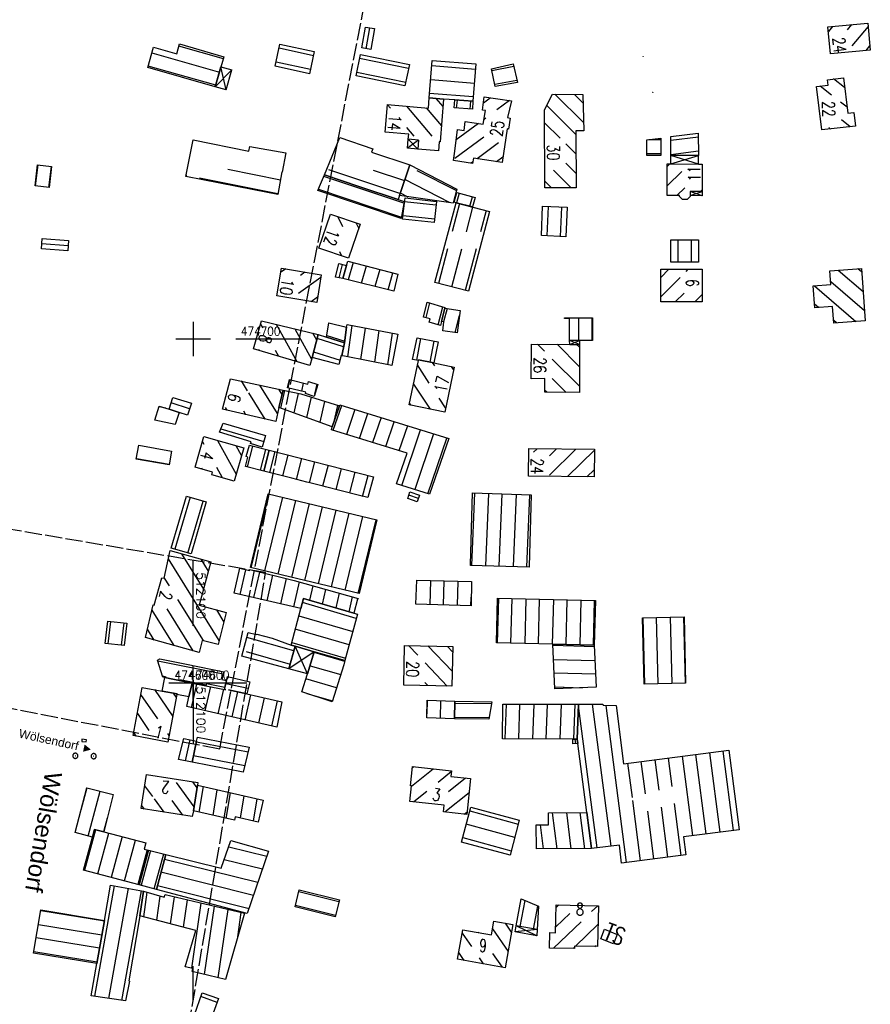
# Model space of a CAD drawing. Extents: x 510563 to 513920, y 467229 to 478797.
# Tile 50 of 67: x 512050 to 512297, y 474507 to 474793. Entities that reach past the tile are written whole.
import ezdxf

# ---------------------------------------------------------------- set-up
doc = ezdxf.new("R2010")
doc.units = 0
doc.header["$LTSCALE"] = 10
doc.header["$MEASUREMENT"] = 0
doc.linetypes.add('LT00', pattern=[0])
doc.linetypes.add('LT14', pattern=[0.6, 0.5, -0.1])
doc.layers.get('0').update_dxf_attribs({"linetype": 'LT00'})
doc.layers.add('-BLATT_90-RAND', color=7, linetype='LT14', plot=False)
doc.layers.add('-BLATT_91-RAND', color=7, linetype='LT14', plot=False)
for name, color, linetype in [('DFK_BEB_SCHR', 254, 'LT00'), ('DFK_BEBAUUNG', 250, 'LT00'), ('ORTSNAMEN', 250, 'Continuous'), ('ORTSRICHTUNG', 7, 'Continuous'), ('V90_RASTER', 250, 'LT00'), ('V91_KA_PRUF', 182, 'LT00'), ('V91_RASTER', 250, 'LT00'), ('V91_SINKK', 182, 'LT00')]:
    doc.layers.add(name, color=color, linetype=linetype)
doc.styles.add('Arial', font='ARIAL.TTF')
doc.styles.add('Beschrift', font='ARIAL.TTF')
doc.styles.get("Standard").update_dxf_attribs({"font": 'romans.shx'})

# ---------------------------------------------------------------- blocks, each defined once
blk = doc.blocks.new('SYMB0001')
at = {"color": 0, "linetype": 'ByBlock'}
for p, q in [((-0.015712, 0), (0.010166, 0.012015)), ((0, -0.021257), (-0.015712, 0)), ((0.010166, 0.012015), (0, -0.021257))]:
    blk.add_line(p, q, dxfattribs=at)
blk = doc.blocks.new('SYMB0652')
at = {"color": 0, "linetype": 'ByBlock'}
blk.add_lwpolyline([(-0.15, -0.075), (0.15, -0.075), (0.15, 0.075), (-0.15, 0.075), (-0.15, -0.075)], dxfattribs=at)
blk = doc.blocks.new('SYMB0003')
at = {"color": 0, "linetype": 'ByBlock'}
for p, q in [((-0.015712, 0), (0.010166, 0.012015)), ((0, -0.021257), (-0.015712, 0)), ((0.010166, 0.012015), (0, -0.021257))]:
    blk.add_line(p, q, dxfattribs=at)
for points in [[(-0.031395, 0.499013), (-0.093691, 0.491144), (-0.154509, 0.475528), (-0.21289, 0.452414), (-0.267913, 0.422164), (-0.318712, 0.385257), (-0.364484, 0.342274), (-0.404509, 0.293893), (-0.438154, 0.240877), (-0.464888, 0.184062), (-0.484292, 0.124345), (-0.496058, 0.062667), (-0.5, 0)], [(-0.5, 0), (-0.496058, -0.062667), (-0.484292, -0.124345), (-0.464888, -0.184062), (-0.438154, -0.240877), (-0.404509, -0.293893), (-0.364485, -0.342274), (-0.318712, -0.385257), (-0.267914, -0.422164), (-0.21289, -0.452414), (-0.154509, -0.475529), (-0.093691, -0.491144), (-0.031395, -0.499014), (0.031395, -0.499014)], [(0.5, 0), (0.496057, 0.062667), (0.484292, 0.124345), (0.464888, 0.184062), (0.438153, 0.240877), (0.404509, 0.293893), (0.364484, 0.342274), (0.318712, 0.385257), (0.267913, 0.422164), (0.21289, 0.452414), (0.154509, 0.475528), (0.093691, 0.491144), (0.031395, 0.499013), (-0.031395, 0.499013)], [(0.031395, -0.499014), (0.093691, -0.491144), (0.154509, -0.475529), (0.21289, -0.452414), (0.267914, -0.422164), (0.318712, -0.385257), (0.364485, -0.342274), (0.404509, -0.293893), (0.438154, -0.240877), (0.464889, -0.184062), (0.484292, -0.124345), (0.496058, -0.062667), (0.5, 0)]]:
    blk.add_lwpolyline(points, dxfattribs=at)

msp = doc.modelspace()

# ---------------------------------------------------------------- linework, layer by layer
at = {"layer": '-BLATT_90-RAND'}
msp.add_lwpolyline([(512002.38, 475543.56), (511825.98, 474635.53), (512107.72, 474580.8), (512284.11, 475488.83), (512002.38, 475543.56)], dxfattribs=at)
at = {"layer": '-BLATT_91-RAND'}
msp.add_lwpolyline([(511838.11, 474679.99), (511714.55, 473950.38), (511997.52, 473902.46), (512121.08, 474632.07), (511838.11, 474679.99)], dxfattribs=at)
at = {"layer": 'DFK_BEB_SCHR'}
for p, q in [((512290.3, 474789.91), (512291.55, 474791.43)), ((512150.34, 474784.41), (512151.4, 474790.48)), ((512285.92, 474790.9), (512284.73, 474789.47)), ((512296.32, 474790.9), (512291.59, 474785.21)), ((512088, 474783.19), (512107.67, 474777.63)), ((512108.78, 474781.47), (512095.87, 474785.12)), ((512134.95, 474782.38), (512124.97, 474784.55)), ((512295.71, 474783.91), (512296.82, 474785.25)), ((512124.15, 474780.63), (512134.11, 474778.47)), ((512162.64, 474778.65), (512148.39, 474781.56)), ((512106.55, 474773.79), (512086.89, 474779.35)), ((512147.58, 474777.64), (512161.83, 474774.73)), ((512182.1, 474778.4), (512169.4, 474779.4)), ((512193.25, 474779.21), (512186.85, 474778.03)), ((512169.09, 474775.42), (512181.79, 474774.41)), ((512187.69, 474774.12), (512194.13, 474775.31)), ((512289.47, 474773.12), (512286.27, 474775.62)), ((512181.47, 474770.43), (512168.77, 474771.43)), ((512282.38, 474773.58), (512285.65, 474771.02)), ((512172.67, 474767.61), (512170.68, 474769.96)), ((512176.79, 474769.49), (512176.53, 474767.17)), ((512180.53, 474766.86), (512180.78, 474769.18)), ((512184.42, 474768.69), (512186.41, 474770.16)), ((512192.04, 474769.34), (512188.32, 474766.6)), ((512205.18, 474771.17), (512213.58, 474762.86)), ((512213.37, 474768.7), (512210.91, 474771.13)), ((512288.28, 474768.97), (512290.16, 474767.51)), ((512156.51, 474768.14), (512157.38, 474767.11)), ((512169.46, 474759), (512162.1, 474767.72)), ((512167.74, 474767.24), (512172.19, 474761.97)), ((512211.29, 474759.5), (512202.83, 474767.88)), ((512185.15, 474764.26), (512184.59, 474763.84)), ((512202.22, 474762.85), (512206.75, 474758.36)), ((512291.11, 474761.69), (512288.53, 474763.7)), ((512162.08, 474761.55), (512164.2, 474759.03)), ((512182.98, 474762.66), (512176.52, 474757.89)), ((512284.89, 474761.47), (512285.4, 474761.07)), ((512176.14, 474752.64), (512184.5, 474758.81)), ((512235.97, 474757.97), (512232.55, 474757.96)), ((512246.92, 474758.71), (512238.93, 474757.7)), ((512188.84, 474757.04), (512182.59, 474752.43)), ((512208.35, 474756.78), (512211.32, 474753.84)), ((512238.93, 474753.66), (512246.93, 474754.68)), ((512181.33, 474751.5), (512180.83, 474751.13)), ((512188.23, 474751.62), (512190.1, 474753)), ((512231.96, 474753.96), (512236, 474753.97)), ((512054.82, 474750.61), (512054.08, 474744.55)), ((512058.05, 474744.07), (512058.79, 474750.13)), ((512125.36, 474746.24), (512110.04, 474749.34)), ((512160.15, 474742.27), (512139.43, 474749.17)), ((512152.31, 474749.1), (512161.44, 474746.06)), ((512165.08, 474749.03), (512176.54, 474743.15)), ((512204.77, 474749.06), (512209.94, 474743.94)), ((512211.35, 474748.18), (512208.38, 474751.12)), ((512238.59, 474750.91), (512237.85, 474750.17)), ((512237.85, 474744.51), (512242.1, 474748.76)), ((512097.98, 474747.69), (512098.2, 474747.65)), ((512101.8, 474746.92), (512124.66, 474742.31)), ((512161.27, 474739.47), (512138, 474747.29)), ((512174.5, 474739.7), (512161.53, 474746.35)), ((512204.14, 474744.06), (512202.3, 474745.88)), ((512136.42, 474743.6), (512160.61, 474735.48)), ((512242.99, 474743.99), (512240.69, 474741.7)), ((512247.58, 474742.93), (512248.01, 474743.36)), ((512160.23, 474742.52), (512162.47, 474741.37)), ((512170.61, 474738.88), (512161.49, 474739.91)), ((512177.36, 474742.41), (512176.61, 474739.59)), ((512180.49, 474738.62), (512181.23, 474741.39)), ((512177.46, 474739.37), (512175.32, 474731.22)), ((512179.45, 474731.2), (512181.33, 474738.36)), ((512185.2, 474737.34), (512183.58, 474731.17)), ((512203.2, 474738.57), (512202.86, 474730.01)), ((512206.85, 474729.82), (512207.19, 474738.39)), ((512142.06, 474735.56), (512143.45, 474732.75)), ((512161.04, 474735.94), (512170.16, 474734.91)), ((512148.16, 474732.26), (512147.42, 474733.75)), ((512240.95, 474728.85), (512240.94, 474722.34)), ((512244.94, 474722.34), (512244.95, 474728.84)), ((512055.98, 474727.78), (512063.64, 474727.18)), ((512174, 474726.23), (512171.36, 474716.17)), ((512175.22, 474715.15), (512178.13, 474726.2)), ((512182.26, 474726.18), (512179.09, 474714.13)), ((512143.26, 474724.12), (512142.66, 474725.33)), ((512126.94, 474720.43), (512125.66, 474719.52)), ((512142.44, 474717.81), (512143.46, 474721.64)), ((512146.49, 474722.26), (512145.06, 474717.25)), ((512148.94, 474716.28), (512150.36, 474721.25)), ((512154.24, 474720.24), (512152.82, 474715.31)), ((512238.37, 474720.3), (512236.01, 474717.93)), ((512243.33, 474719.63), (512244, 474720.3)), ((512287.61, 474720.05), (512294.83, 474713.85)), ((512294.41, 474719.49), (512293.28, 474720.45)), ((512137.11, 474717.85), (512130.61, 474713.22)), ((512131.26, 474718.6), (512132.52, 474719.49)), ((512156.71, 474714.34), (512158.11, 474719.23)), ((512235.99, 474712.24), (512241.59, 474717.87)), ((512280.67, 474715.46), (512292.76, 474705.09)), ((512295.26, 474708.22), (512285.41, 474716.67)), ((512134.28, 474710.92), (512136.2, 474712.29)), ((512242.75, 474713.36), (512240.22, 474710.81)), ((512245.88, 474710.83), (512248.01, 474712.98)), ((512168.75, 474710.49), (512167.64, 474706.22)), ((512171.23, 474704.13), (512172.59, 474709.36)), ((512173.83, 474708.83), (512172.84, 474704.98)), ((512281.89, 474709.15), (512280.69, 474710.18)), ((512176.16, 474701.85), (512177.45, 474706.86)), ((512208.05, 474705.92), (512208.05, 474706.19)), ((512212.05, 474706.17), (512212.04, 474699.54)), ((512216.04, 474699.53), (512216.05, 474706.15)), ((512119.63, 474704.32), (512120.2, 474703.28)), ((512130.26, 474693.37), (512124.26, 474704.22)), ((512129.53, 474702.95), (512134.43, 474694.1)), ((512144.62, 474703.37), (512143.94, 474703.59)), ((512146.14, 474703.94), (512144.86, 474694.83)), ((512148.79, 474694.06), (512150.07, 474703.2)), ((512287.1, 474704.68), (512286.29, 474705.37)), ((512135.94, 474699.64), (512134.8, 474701.68)), ((512143.74, 474697.69), (512136.07, 474700.11)), ((512138.84, 474701), (512144.06, 474699.36)), ((512154.01, 474702.45), (512152.72, 474693.3)), ((512156.66, 474692.54), (512157.94, 474701.7)), ((512166.14, 474700.13), (512164.93, 474693.85)), ((512119.33, 474696.61), (512119.11, 474697)), ((512168.9, 474693.29), (512170.07, 474699.37)), ((512202.15, 474696.48), (512200.13, 474698.5)), ((512205.82, 474698.47), (512212.33, 474691.96)), ((512212.35, 474697.6), (512211.5, 474698.44)), ((512123.8, 474696.78), (512124.79, 474694.99)), ((512135.01, 474696.25), (512142.71, 474693.82)), ((512212.32, 474686.31), (512204.45, 474694.18)), ((512168.68, 474687.21), (512165.23, 474692.45)), ((512169.55, 474693.16), (512170.15, 474692.25)), ((512175.69, 474691.1), (512175.09, 474692.01)), ((512204.44, 474688.54), (512208.51, 474684.46)), ((512113.93, 474687.8), (512115.71, 474684.95)), ((512124.56, 474678.32), (512119.38, 474686.62)), ((512127.6, 474685.81), (512128.14, 474688.17)), ((512132.02, 474687.19), (512131.48, 474684.86)), ((512135.39, 474684), (512136.04, 474686.85)), ((512164.09, 474686.91), (512168.89, 474679.62)), ((512116.06, 474684.38), (512120.84, 474676.73)), ((512124.83, 474685.44), (512125.83, 474683.83)), ((512125.46, 474679.87), (512126.65, 474685.05)), ((512130.56, 474684.2), (512129.25, 474678.52)), ((512133.04, 474677.16), (512134.41, 474683.07)), ((512173.42, 474680.01), (512171.55, 474682.84)), ((512202.82, 474684.5), (512202.32, 474685)), ((512092.01, 474679.91), (512090.09, 474680.32)), ((512098.94, 474679.73), (512093.63, 474681.45)), ((512109.34, 474680.05), (512109.82, 474679.27)), ((512138.23, 474681.87), (512136.83, 474675.8)), ((512140.74, 474673.45), (512143.2, 474680.71)), ((512141, 474676.06), (512142.06, 474680.67)), ((512163.35, 474680.75), (512162.95, 474681.37)), ((512115.33, 474678), (512114.69, 474679.03)), ((512147.02, 474679.53), (512144.56, 474672.26)), ((512148.38, 474671.07), (512150.84, 474678.34)), ((512154.66, 474677.15), (512152.2, 474669.89)), ((512088.85, 474676.49), (512094.79, 474675.23)), ((512156.02, 474668.7), (512158.48, 474675.96)), ((512162.3, 474674.77), (512159.85, 474667.52)), ((512108.04, 474673.93), (512120.57, 474670.24)), ((512160.66, 474657.44), (512166.12, 474673.58)), ((512169.94, 474672.39), (512164.47, 474656.22)), ((512168.28, 474654.99), (512173.76, 474671.21)), ((512103.2, 474669.32), (512102.72, 474670.2)), ((512107.11, 474670.51), (512112.5, 474660.69)), ((512114.07, 474666.15), (512112.52, 474668.96)), ((512117.28, 474668.89), (512115.73, 474662.84)), ((512119.6, 474661.83), (512121.16, 474667.9)), ((512123.72, 474667.25), (512122.16, 474661.18)), ((512126.04, 474660.19), (512127.6, 474666.25)), ((512199, 474667.11), (512200.01, 474668.11)), ((512203.6, 474660.42), (512211.33, 474667.99)), ((512205.67, 474668.05), (512203.66, 474666.08)), ((512216.7, 474667.65), (512208.87, 474659.98)), ((512093.03, 474663.47), (512083.47, 474665.19)), ((512108.51, 474659.65), (512106.87, 474662.63)), ((512131.47, 474665.26), (512129.91, 474659.19)), ((512133.79, 474658.21), (512135.35, 474664.27)), ((512139.22, 474663.28), (512137.66, 474657.22)), ((512102.38, 474662.51), (512102.57, 474662.15)), ((512141.54, 474656.23), (512143.1, 474662.28)), ((512146.97, 474661.29), (512145.42, 474655.24)), ((512149.29, 474654.25), (512150.85, 474660.3)), ((512214.52, 474659.92), (512216.64, 474662)), ((512099.1, 474654), (512094.62, 474638.86)), ((512116.89, 474633.51), (512122.06, 474654.94)), ((512125.95, 474654.01), (512120.78, 474632.57)), ((512165.51, 474653.64), (512162.72, 474654.58)), ((512181.03, 474634.16), (512181.91, 474655.25)), ((512185.91, 474655.12), (512185.03, 474634.04)), ((512189.03, 474633.93), (512189.91, 474654.99)), ((512193.9, 474654.86), (512193.03, 474633.81)), ((512197.03, 474633.7), (512197.9, 474654.73)), ((512098.46, 474637.76), (512102.93, 474652.87)), ((512124.67, 474631.64), (512129.84, 474653.07)), ((512133.73, 474652.14), (512128.56, 474630.7)), ((512132.45, 474629.76), (512137.62, 474651.2)), ((512141.51, 474650.27), (512136.34, 474628.83)), ((512140.23, 474627.89), (512145.4, 474649.33)), ((512149.29, 474648.4), (512144.11, 474626.95)), ((512148, 474626.01), (512153.18, 474647.46)), ((512096.58, 474637.55), (512102.98, 474627.26)), ((512107.57, 474612.3), (512092.78, 474636.09)), ((512104.41, 474632.54), (512102.28, 474635.95)), ((512113.69, 474625.7), (512115.31, 474632.91)), ((512119.26, 474632.24), (512117.58, 474624.8)), ((512121.48, 474623.9), (512123.15, 474631.3)), ((512091.56, 474630.47), (512092.97, 474628.2)), ((512127.04, 474630.36), (512125.38, 474623)), ((512129.27, 474622.1), (512130.91, 474629.36)), ((512134.77, 474628.27), (512133.82, 474624.06)), ((512164.79, 474622.86), (512165.01, 474629.91)), ((512169.01, 474629.8), (512168.79, 474622.75)), ((512172.79, 474622.65), (512173.01, 474629.7)), ((512177.01, 474629.59), (512176.79, 474622.55)), ((512137.66, 474622.93), (512138.62, 474627.18)), ((512142.48, 474626.09), (512141.51, 474621.81)), ((512095.45, 474624.23), (512102.87, 474612.29)), ((512147.45, 474618.77), (512131.81, 474623.35)), ((512145.36, 474620.68), (512146.33, 474625)), ((512180.79, 474622.44), (512180.86, 474624.92)), ((512188.76, 474624.61), (512188.43, 474611.67)), ((512192.43, 474611.58), (512192.76, 474624.52)), ((512196.76, 474624.43), (512196.43, 474611.48)), ((512200.43, 474611.38), (512200.76, 474624.33)), ((512204.76, 474624.24), (512204.43, 474611.28)), ((512208.43, 474611.18), (512208.76, 474624.14)), ((512212.76, 474624.05), (512212.43, 474611.08)), ((512216.43, 474610.99), (512216.76, 474623.96)), ((512087.96, 474621.12), (512094.33, 474610.87)), ((512100.02, 474609.29), (512092.39, 474621.56)), ((512106.74, 474621.21), (512108.93, 474617.68)), ((512075.94, 474617.89), (512075.19, 474611.39)), ((512079.16, 474610.93), (512079.91, 474617.43)), ((512130.76, 474619.48), (512146.4, 474614.91)), ((512230.74, 474618.89), (512231.22, 474599.62)), ((512235.22, 474599.73), (512234.74, 474618.99)), ((512238.74, 474619.08), (512239.22, 474599.84)), ((512243.22, 474599.95), (512242.74, 474619.18)), ((512088.63, 474612.46), (512086.67, 474615.61)), ((512145.36, 474611.05), (512129.71, 474615.62)), ((512129.28, 474609.28), (512115.62, 474613.2)), ((512128.66, 474611.76), (512144.31, 474607.19)), ((512115.44, 474609.09), (512128.17, 474605.44)), ((512144.06, 474606.25), (512135.16, 474608.83)), ((512165.3, 474608.06), (512162.6, 474610.87)), ((512168.26, 474610.74), (512175.32, 474603.37)), ((512175.45, 474609.03), (512173.93, 474610.62)), ((512216.67, 474610.53), (512204.62, 474610.83)), ((512108.72, 474602.52), (512089.71, 474606.36)), ((512173.88, 474599.1), (512167.46, 474605.8)), ((512204.79, 474606.82), (512216.84, 474606.52)), ((512133.98, 474605.01), (512142.9, 474602.42)), ((512217.01, 474602.52), (512204.96, 474602.82)), ((512091.06, 474602.01), (512092.08, 474601.8)), ((512096.1, 474600.99), (512103.78, 474599.44)), ((512099.67, 474599.94), (512096.1, 474600.62)), ((512099.51, 474592.78), (512101.07, 474599.67)), ((512116, 474598.4), (512109.45, 474599.74)), ((512141.69, 474598.61), (512132.8, 474601.19)), ((512167.34, 474600.15), (512168.22, 474599.23)), ((512088.72, 474598.04), (512094.07, 474590.22)), ((512095.12, 474595.78), (512094.27, 474597.01)), ((512105, 474598.91), (512103.41, 474591.88)), ((512107.3, 474590.99), (512108.93, 474598.16)), ((512112.87, 474597.42), (512111.2, 474590.1)), ((512133.09, 474596.94), (512140.49, 474594.79)), ((512205.14, 474598.81), (512213.27, 474598.61)), ((512089.7, 474589.53), (512084.82, 474596.65)), ((512095.29, 474596.7), (512098.78, 474596.03)), ((512115.1, 474589.2), (512116.77, 474596.52)), ((512120.67, 474595.64), (512119, 474588.31)), ((512122.9, 474587.41), (512124.57, 474594.77)), ((512168.06, 474595), (512167.99, 474591)), ((512171.97, 474589.69), (512172.05, 474594.84)), ((512176.05, 474594.68), (512175.97, 474589.53)), ((512186.76, 474593.93), (512176.09, 474594.02)), ((512083.78, 474591.09), (512087.14, 474586.19)), ((512191.04, 474593.82), (512190.67, 474583.71)), ((512194.67, 474583.69), (512195.05, 474593.82)), ((512199.05, 474593.83), (512198.67, 474583.68)), ((512202.67, 474583.66), (512203.05, 474593.83)), ((512207.05, 474593.84), (512206.67, 474583.64)), ((512210.68, 474583.64), (512211.06, 474593.84)), ((512217.45, 474552.01), (512212.08, 474593.38)), ((512216.06, 474593.85), (512221.42, 474552.51)), ((512226.07, 474547.76), (512220.14, 474593.47)), ((512176.03, 474590.02), (512186.03, 474589.94)), ((512083.44, 474584.51), (512082.74, 474585.53)), ((512093.02, 474584.67), (512092.62, 474585.26)), ((512099.02, 474583.45), (512097.67, 474577.37)), ((512115.97, 474579.86), (512100.95, 474582.75)), ((512210.98, 474583.65), (512211.15, 474582.33)), ((512250.16, 474579.68), (512253.16, 474556.56)), ((512257.13, 474557.06), (512254.13, 474580.19)), ((512100.09, 474578.85), (512115.03, 474575.97)), ((512231.54, 474567.76), (512230.32, 474577.15)), ((512234.29, 474577.65), (512235.44, 474568.83)), ((512239.33, 474569.91), (512238.26, 474578.16)), ((512242.23, 474578.67), (512245.22, 474555.58)), ((512249.19, 474556.07), (512246.2, 474579.17)), ((512163.49, 474569.97), (512169.75, 474575.02)), ((512164.14, 474575.63), (512163.77, 474575.34)), ((512175.13, 474574.21), (512171.23, 474571.07)), ((512226.36, 474576.64), (512227.65, 474566.69)), ((512095.06, 474571.05), (512100.24, 474563.92)), ((512101.14, 474569.48), (512099.86, 474571.24)), ((512174.26, 474568.38), (512179.21, 474572.36)), ((512069.1, 474569.52), (512067.34, 474562.95)), ((512069.49, 474555.48), (512072.97, 474568.53)), ((512085.88, 474570.08), (512088.13, 474566.98)), ((512101.79, 474562.37), (512103, 474569.83)), ((512106.9, 474568.94), (512105.69, 474561.48)), ((512167.93, 474568.42), (512164.19, 474565.4)), ((512088.65, 474566.26), (512091.43, 474562.43)), ((512097.02, 474561.54), (512093.92, 474565.8)), ((512109.6, 474560.6), (512110.81, 474568.05)), ((512114.72, 474567.16), (512113.67, 474560.71)), ((512117.58, 474559.82), (512118.63, 474566.27)), ((512180.23, 474568.05), (512173.23, 474562.41)), ((512227.76, 474565.8), (512230.04, 474548.28)), ((512085.84, 474563.32), (512084.99, 474564.49)), ((512178.85, 474561.8), (512179.62, 474562.42)), ((512180.47, 474562.77), (512194.52, 474558.94)), ((512234, 474548.8), (512232.19, 474562.75)), ((512236.09, 474563.83), (512237.97, 474549.32)), ((512241.93, 474549.83), (512239.98, 474564.9)), ((512075.01, 474560.66), (512073.94, 474556.66)), ((512205.82, 474551.76), (512204.52, 474562.23)), ((512208.54, 474562.28), (512209.85, 474551.77)), ((512213.88, 474551.79), (512212.57, 474562.32)), ((512071.58, 474557.26), (512068.44, 474545.51)), ((512193.51, 474555.07), (512179.44, 474558.9)), ((512200.92, 474558.75), (512201.79, 474551.74)), ((512072.3, 474544.48), (512075.46, 474556.28)), ((512079.34, 474555.29), (512076.16, 474543.45)), ((512080.03, 474542.42), (512083.21, 474554.31)), ((512178.4, 474555.04), (512192.5, 474551.2)), ((512086.6, 474551.5), (512083.89, 474541.39)), ((512087.55, 474551.27), (512084.83, 474541.14)), ((512110.33, 474552.37), (512121.43, 474549.61)), ((512088.7, 474540.1), (512091.43, 474550.29)), ((512091.68, 474548.78), (512118.83, 474542.01)), ((512120.13, 474545.81), (512108.99, 474548.59)), ((512117.53, 474538.21), (512090.64, 474544.92)), ((512071.38, 474508.86), (512077.12, 474541.01)), ((512081.05, 474540.29), (512075.34, 474508.27)), ((512079.29, 474507.68), (512084.99, 474539.57)), ((512089.61, 474541.05), (512116.24, 474534.41)), ((512086.55, 474539.17), (512085.52, 474531.97)), ((512089.41, 474530.96), (512090.42, 474538)), ((512094.44, 474537.83), (512093.31, 474529.96)), ((512097.21, 474528.96), (512098.35, 474536.91)), ((512142.4, 474536.32), (512130.73, 474539.27)), ((512196.44, 474536.72), (512195.04, 474529.13)), ((512074.18, 474530.72), (512055.65, 474533.73)), ((512102.26, 474535.99), (512099.54, 474517.04)), ((512103.31, 474515.19), (512106.17, 474535.07)), ((512110.08, 474534.15), (512107.22, 474514.26)), ((512129.76, 474535.39), (512141.43, 474532.44)), ((512198.98, 474528.43), (512200.21, 474535.11)), ((512205.55, 474534.68), (512206.36, 474535.45)), ((512215.88, 474533.5), (512217.67, 474535.21)), ((512112.97, 474526.14), (512113.99, 474533.24)), ((512209.54, 474532.97), (512205.45, 474529.04)), ((512054.98, 474529.79), (512073.47, 474526.78)), ((512187.06, 474528.49), (512191.61, 474521.93)), ((512192.61, 474527.52), (512190.8, 474530.12)), ((512204.79, 474522.87), (512212.81, 474530.56)), ((512217.72, 474529.72), (512211.19, 474523.46)), ((512072.77, 474522.84), (512054.32, 474525.84)), ((512178.23, 474527.18), (512180.91, 474523.32)), ((512183.03, 474527.29), (512182.91, 474527.45)), ((512203.72, 474527.39), (512203.72, 474527.39)), ((512210.88, 474523.17), (512210.47, 474522.78)), ((512216.82, 474523.32), (512217.16, 474523.65)), ((512053.66, 474521.9), (512072.07, 474518.9)), ((512178.83, 474519.3), (512177.22, 474521.61)), ((512183.16, 474520.08), (512184.38, 474518.31)), ((512189.94, 474517.33), (512187.17, 474521.32)), ((512106.93, 474507.09), (512102.23, 474508.77))]:
    msp.add_line(p, q, dxfattribs=at)
at = {"layer": 'DFK_BEBAUUNG'}
for p, q in [((512106.43, 474773.38), (512108.06, 474779.15)), ((512106.43, 474773.38), (512111.28, 474778.24)), ((512109.64, 474772.47), (512108.06, 474779.15)), ((512108.06, 474779.15), (512111.28, 474778.24)), ((512109.64, 474772.47), (512111.28, 474778.24)), ((512109.64, 474772.47), (512106.43, 474773.38)), ((512165.54, 474757.84), (512162.36, 474755.48)), ((512165.54, 474757.84), (512162.57, 474758.08)), ((512162.57, 474758.08), (512165.32, 474755.23)), ((512165.54, 474757.84), (512165.32, 474755.23)), ((512238.92, 474750.91), (512238.93, 474753.34)), ((512238.92, 474750.91), (512246.94, 474753.32)), ((512246.96, 474750.89), (512238.93, 474753.34)), ((512246.96, 474750.89), (512246.94, 474753.32)), ((512248.02, 474741.66), (512244.56, 474742.94)), ((512244.56, 474741.7), (512248.01, 474742.93)), ((512248.01, 474742.93), (512248.02, 474741.66)), ((512248.02, 474741.66), (512244.56, 474741.7)), ((512212.35, 474698.44), (512209.48, 474699.54)), ((512209.51, 474698.45), (512209.48, 474699.54)), ((512209.51, 474698.45), (512212.33, 474699.54)), ((512212.33, 474699.54), (512212.35, 474698.44)), ((512127.79, 474604.12), (512129.68, 474610.66)), ((512135.23, 474609.05), (512127.79, 474604.12)), ((512133.25, 474602.66), (512129.68, 474610.66)), ((512129.68, 474610.66), (512135.23, 474609.05)), ((512135.23, 474609.05), (512133.25, 474602.66)), ((512133.25, 474602.66), (512127.79, 474604.12)), ((512193.61, 474527.58), (512193.93, 474529.32)), ((512200.02, 474528.25), (512193.61, 474527.58)), ((512199.92, 474526.49), (512193.93, 474529.32)), ((512200.02, 474528.25), (512199.92, 474526.49)), ((512199.92, 474526.49), (512193.61, 474527.58))]:
    msp.add_line(p, q, dxfattribs=at)
for points in [[(512284.61, 474790.78, 0), (512296.23, 474791.86, 0), (512296.93, 474784.02, 0), (512285.31, 474782.98, 0), (512284.61, 474790.78, 0)], [(512149.03, 474784.64, 0), (512150.09, 474790.71, 0), (512152.69, 474790.26, 0), (512151.63, 474784.19, 0), (512149.03, 474784.64, 0)], [(512106.43, 474773.38, 0), (512086.77, 474778.94, 0), (512088.5, 474784.9, 0), (512095.24, 474782.94, 0), (512096.07, 474785.8, 0), (512108.95, 474782.05, 0), (512106.43, 474773.38, 0)], [(512125.22, 474785.75, 0), (512135.21, 474783.58, 0), (512133.83, 474777.15, 0), (512123.87, 474779.31, 0), (512125.22, 474785.75, 0)], [(512148.64, 474782.78, 0), (512162.89, 474779.87, 0), (512161.6, 474773.63, 0), (512147.36, 474776.57, 0), (512148.64, 474782.78, 0)], [(512172.85, 474769.79, 0), (512168.67, 474770.12, 0), (512169.53, 474781.02, 0), (512182.23, 474780.02, 0), (512181.37, 474769.13, 0), (512176.12, 474769.54, 0), (512172.85, 474769.79, 0)], [(512194.28, 474774.64, 0), (512187.84, 474773.45, 0), (512186.73, 474778.58, 0), (512193.06, 474780.05, 0), (512194.28, 474774.64, 0)], [(512289.12, 474775.96, 0), (512290.38, 474765.72, 0), (512292.13, 474765.92, 0), (512292.59, 474761.85, 0), (512282.79, 474760.79, 0), (512281.28, 474773.45, 0), (512284.66, 474773.85, 0), (512284.47, 474775.41, 0), (512289.12, 474775.96, 0)], [(512155.84, 474760.18, 0), (512156.52, 474768.2, 0), (512168.44, 474767.18, 0), (512168.67, 474770.12, 0), (512172.85, 474769.79, 0), (512171.8, 474757.31, 0), (512171.55, 474757.33, 0), (512171.33, 474754.72, 0), (512165.32, 474755.23, 0), (512162.36, 474755.48, 0), (512162.57, 474758.08, 0), (512162.69, 474759.57, 0), (512155.84, 474760.18, 0)], [(512179.15, 474763.24, 0), (512184.38, 474762.45, 0), (512184.97, 474766.42, 0), (512184.12, 474766.55, 0), (512184.66, 474770.41, 0), (512192.57, 474769.26, 0), (512191.42, 474764.45, 0), (512192.22, 474764.26, 0), (512191.74, 474761.04, 0), (512191.27, 474761.09, 0), (512189.87, 474751.38, 0), (512181.49, 474752.59, 0), (512181.27, 474751.06, 0), (512175.73, 474751.91, 0), (512176.09, 474754.66, 0), (512176.91, 474760.88, 0), (512178.77, 474760.61, 0), (512179.15, 474763.24, 0)], [(512175.86, 474767.22, 0), (512176.12, 474769.54, 0), (512181.37, 474769.13, 0), (512181.19, 474766.81, 0), (512175.86, 474767.22, 0)], [(512202.31, 474743.99, 0), (512202.2, 474766.66, 0), (512204.53, 474771.18, 0), (512213.28, 474771.11, 0), (512213.66, 474760.52, 0), (512211.28, 474760.51, 0), (512211.37, 474743.93, 0), (512202.31, 474743.99, 0)], [(512100.01, 474757.92, 0), (512116.15, 474754.66, 0), (512116.44, 474756.01, 0), (512126.92, 474754.12, 0), (512125.9, 474748.55, 0), (512125.78, 474748.57, 0), (512124.61, 474742.03, 0), (512117.63, 474743.36, 0), (512097.89, 474747.25, 0), (512100.01, 474757.92, 0)], [(512148.48, 474744.28, 0), (512138.18, 474747.71, 0), (512142.7, 474758.61, 0), (512152.23, 474755.31, 0), (512151.89, 474754.37, 0), (512162.99, 474750.62, 0), (512159.96, 474741.72, 0), (512159.62, 474740.57, 0), (512148.48, 474744.28, 0)], [(512236, 474753.4, 0), (512231.96, 474753.39, 0), (512231.97, 474757.88, 0), (512235.97, 474758.41, 0), (512236, 474753.4, 0)], [(512238.93, 474758.85, 0), (512246.91, 474759.86, 0), (512246.94, 474753.32, 0), (512238.93, 474753.34, 0), (512238.93, 474758.85, 0)], [(512054.03, 474744.56, 0), (512054.77, 474750.62, 0), (512058.82, 474750.13, 0), (512058.08, 474744.07, 0), (512054.03, 474744.56, 0)], [(512162.99, 474750.62, 0), (512176.65, 474743.62, 0), (512175.66, 474739.54, 0), (512159.96, 474741.72, 0), (512162.99, 474750.62, 0)], [(512237.85, 474750.91, 0), (512238.92, 474750.91, 0), (512246.96, 474750.89, 0), (512248.01, 474750.89, 0), (512248.01, 474742.93, 0), (512244.56, 474742.94, 0), (512244.56, 474741.7, 0), (512244.56, 474741.44, 0), (512243.69, 474740.56, 0), (512242.33, 474740.54, 0), (512241.45, 474741.44, 0), (512241.44, 474741.7, 0), (512237.85, 474741.7, 0), (512237.85, 474750.91, 0)], [(512160.53, 474735.01, 0), (512136.24, 474743.17, 0), (512137.05, 474745.06, 0), (512138.18, 474747.71, 0), (512148.48, 474744.28, 0), (512159.62, 474740.57, 0), (512161.36, 474739.99, 0), (512160.53, 474735.01, 0)], [(512170.04, 474733.85, 0), (512160.92, 474734.88, 0), (512161.62, 474741.03, 0), (512170.74, 474740, 0), (512170.04, 474733.85, 0)], [(512175.92, 474739.84, 0), (512176.65, 474742.6, 0), (512181.97, 474741.19, 0), (512181.24, 474738.43, 0), (512176.45, 474739.63, 0), (512175.92, 474739.84, 0)], [(512186.17, 474737.09, 0), (512180.06, 474713.87, 0), (512170.32, 474716.44, 0), (512176.45, 474739.63, 0), (512186.17, 474737.09, 0)], [(512201.29, 474730.09, 0), (512201.63, 474738.64, 0), (512208.75, 474738.32, 0), (512208.37, 474729.75, 0), (512201.29, 474730.09, 0)], [(512136.58, 474726.38, 0), (512139.92, 474736.28, 0), (512148.53, 474733.37, 0), (512145.19, 474723.47, 0), (512136.58, 474726.38, 0)], [(512056.09, 474729.24, 0), (512063.75, 474728.64, 0), (512063.52, 474725.6, 0), (512055.85, 474726.19, 0), (512056.09, 474729.24, 0)], [(512238.94, 474722.34, 0), (512238.95, 474728.85, 0), (512246.94, 474728.84, 0), (512246.93, 474722.34, 0), (512238.94, 474722.34, 0)], [(512125.65, 474720.65, 0), (512137.25, 474718.7, 0), (512135.93, 474710.66, 0), (512124.31, 474712.52, 0), (512125.65, 474720.65, 0)], [(512141.35, 474717.99, 0), (512142.4, 474721.93, 0), (512144.56, 474721.34, 0), (512143.5, 474717.64, 0), (512141.35, 474717.99, 0)], [(512143.5, 474717.64, 0), (512144.56, 474721.34, 0), (512144.94, 474722.66, 0), (512159.5, 474718.87, 0), (512158.38, 474713.92, 0), (512143.5, 474717.64, 0)], [(512248.01, 474710.84, 0), (512235.99, 474710.8, 0), (512236.02, 474720.3, 0), (512247.99, 474720.3, 0), (512248.01, 474710.84, 0)], [(512286.35, 474704.62, 0), (512285.98, 474709.46, 0), (512280.77, 474709.06, 0), (512280.3, 474715.43, 0), (512285.47, 474715.83, 0), (512285.16, 474719.87, 0), (512294.33, 474720.53, 0), (512295.48, 474705.29, 0), (512286.35, 474704.62, 0)], [(512172.2, 474705.13, 0), (512171.89, 474703.94, 0), (512168.61, 474704.87, 0), (512168.89, 474705.86, 0), (512167, 474706.4, 0), (512168.07, 474710.69, 0), (512173.22, 474709.18, 0), (512173.18, 474708.93, 0), (512172.2, 474705.13, 0)], [(512172.2, 474705.13, 0), (512173.18, 474708.93, 0), (512177.63, 474708.27, 0), (512176.8, 474701.76, 0), (512172.63, 474702.35, 0), (512172.93, 474704.96, 0), (512172.2, 474705.13, 0)], [(512209.48, 474699.54, 0), (512209.49, 474705.9, 0), (512207.97, 474705.92, 0), (512207.98, 474706.19, 0), (512216.11, 474706.15, 0), (512216.12, 474699.53, 0), (512212.33, 474699.54, 0), (512209.48, 474699.54, 0)], [(512117.56, 474697.13, 0), (512119.9, 474705.27, 0), (512136.39, 474701.3, 0), (512134.58, 474694.66, 0), (512133.93, 474692.28, 0), (512117.56, 474697.13, 0)], [(512144, 474698.93, 0), (512138.77, 474700.58, 0), (512139.43, 474704.69, 0), (512144.63, 474703.42, 0), (512144, 474698.93, 0)], [(512144, 474698.93, 0), (512144.63, 474703.42, 0), (512144.74, 474704.21, 0), (512159.56, 474701.39, 0), (512157.81, 474692.32, 0), (512144.01, 474694.99, 0), (512143.22, 474695.14, 0), (512144, 474698.93, 0)], [(512138.77, 474700.58, 0), (512144, 474698.93, 0), (512143.22, 474695.14, 0), (512143.06, 474695.17, 0), (512142.39, 474692.61, 0), (512134.58, 474694.66, 0), (512136.39, 474701.3, 0), (512138.77, 474700.58, 0)], [(512165.54, 474693.99, 0), (512165.49, 474693.73, 0), (512163.8, 474694.08, 0), (512165.13, 474700.32, 0), (512171.27, 474699.14, 0), (512170.03, 474693.06, 0), (512165.54, 474693.99, 0)], [(512202.32, 474684.5, 0), (512202.32, 474688.5, 0), (512198.34, 474688.45, 0), (512198.36, 474698.51, 0), (512209.51, 474698.45, 0), (512212.35, 474698.44, 0), (512212.31, 474684.44, 0), (512202.32, 474684.5, 0)], [(512162.84, 474680.85, 0), (512165.49, 474693.73, 0), (512165.54, 474693.99, 0), (512170.03, 474693.06, 0), (512175.87, 474691.85, 0), (512173.16, 474678.75, 0), (512162.84, 474680.85, 0)], [(512124.96, 474680.05, 0), (512124.02, 474675.99, 0), (512108.53, 474679.57, 0), (512110.82, 474688.47, 0), (512126.14, 474685.16, 0), (512124.96, 474680.05, 0)], [(512127.45, 474685.85, 0), (512127.99, 474688.21, 0), (512133.34, 474686.85, 0), (512133.53, 474687.63, 0), (512136.28, 474686.78, 0), (512135.16, 474683.28, 0), (512132.64, 474684.13, 0), (512132.73, 474684.56, 0), (512127.45, 474685.85, 0)], [(512095.89, 474678.66, 0), (512093.04, 474679.58, 0), (512094.13, 474683, 0), (512099.47, 474681.31, 0), (512098.32, 474677.86, 0), (512095.89, 474678.66, 0)], [(512124.96, 474680.05, 0), (512126.14, 474685.16, 0), (512131.27, 474684.05, 0), (512142.51, 474680.53, 0), (512140.47, 474674.5, 0), (512124.96, 474680.05, 0)], [(512094.77, 474675.16, 0), (512088.83, 474676.42, 0), (512090.15, 474680.51, 0), (512093.04, 474679.58, 0), (512095.89, 474678.66, 0), (512094.77, 474675.16, 0)], [(512140.47, 474674.5, 0), (512142.51, 474680.53, 0), (512142.63, 474680.89, 0), (512174.33, 474671.03, 0), (512168.69, 474654.86, 0), (512159.13, 474657.93, 0), (512162.22, 474666.78, 0), (512140.21, 474673.61, 0), (512140.47, 474674.5, 0)], [(512108.69, 474675.57, 0), (512121.07, 474671.92, 0), (512120.08, 474668.57, 0), (512116.66, 474669.58, 0), (512116.83, 474670.15, 0), (512107.64, 474672.94, 0), (512108.69, 474675.57, 0)], [(512100.55, 474662.75, 0), (512103.14, 474671.65, 0), (512114.7, 474668.34, 0), (512111.92, 474658.67, 0), (512105.39, 474660.55, 0), (512105.6, 474661.26, 0), (512100.55, 474662.75, 0)], [(512093.02, 474663.39, 0), (512083.45, 474665.11, 0), (512084.17, 474669.12, 0), (512093.74, 474667.4, 0), (512093.02, 474663.39, 0)], [(512122.14, 474667.65, 0), (512120.58, 474661.58, 0), (512115.22, 474662.97, 0), (512115.9, 474665.68, 0), (512115.42, 474665.8, 0), (512116.4, 474669.12, 0), (512122.14, 474667.65, 0)], [(512120.58, 474661.58, 0), (512122.14, 474667.65, 0), (512152.41, 474659.9, 0), (512150.8, 474653.87, 0), (512147.62, 474654.68, 0), (512138.44, 474657.02, 0), (512137.78, 474657.19, 0), (512133.58, 474658.26, 0), (512133.1, 474658.38, 0), (512128.68, 474659.51, 0), (512120.58, 474661.58, 0)], [(512197.58, 474668.13, 0), (512216.7, 474667.94, 0), (512216.62, 474659.9, 0), (512197.5, 474660.1, 0), (512197.58, 474668.13, 0)], [(512093.56, 474639.16, 0), (512098.04, 474654.31, 0), (512103.79, 474652.62, 0), (512099.4, 474637.49, 0), (512093.56, 474639.16, 0)], [(512116.65, 474633.57, 0), (512121.82, 474655, 0), (512153.39, 474647.41, 0), (512148.23, 474625.96, 0), (512116.65, 474633.57, 0)], [(512165.19, 474652.68, 0), (512162.4, 474653.62, 0), (512163.05, 474655.56, 0), (512165.84, 474654.62, 0), (512165.19, 474652.68, 0)], [(512180.66, 474634.17, 0), (512180.67, 474634.41, 0), (512181.25, 474655.27, 0), (512198.32, 474654.72, 0), (512197.7, 474633.91, 0), (512197.69, 474633.68, 0), (512180.66, 474634.17, 0)], [(512086.1, 474613.16, 0), (512088.32, 474622.68, 0), (512088.66, 474622.6, 0), (512090.89, 474630.6, 0), (512091.55, 474630.43, 0), (512093.3, 474638.47, 0), (512105.12, 474635.16, 0), (512101.71, 474622.57, 0), (512109.63, 474620.43, 0), (512107.29, 474611.19, 0), (512102.62, 474612.35, 0), (512101.74, 474608.81, 0), (512086.1, 474613.16, 0)], [(512111.97, 474626.1, 0), (512113.6, 474633.32, 0), (512116.37, 474632.66, 0), (512116.43, 474632.93, 0), (512129.41, 474629.79, 0), (512147.94, 474624.55, 0), (512147.87, 474624.32, 0), (512147.79, 474624.34, 0), (512146.73, 474620.28, 0), (512132.13, 474624.55, 0), (512131.34, 474621.62, 0), (512111.97, 474626.1, 0)], [(512164.78, 474622.86, 0), (512165, 474629.91, 0), (512180.98, 474629.49, 0), (512180.8, 474622.44, 0), (512164.78, 474622.86, 0)], [(512132.13, 474624.55, 0), (512146.73, 474620.28, 0), (512147.78, 474620, 0), (512144.12, 474606.47, 0), (512135.23, 474609.05, 0), (512129.68, 474610.66, 0), (512128.46, 474611.01, 0), (512131.34, 474621.62, 0), (512132.13, 474624.55, 0)], [(512188.19, 474611.68, 0), (512188.52, 474624.62, 0), (512217, 474623.95, 0), (512216.65, 474610.98, 0), (512204.6, 474611.28, 0), (512188.19, 474611.68, 0)], [(512080.7, 474617.34, 0), (512079.95, 474610.84, 0), (512074.41, 474611.48, 0), (512075.16, 474617.98, 0), (512080.7, 474617.34, 0)], [(512231.18, 474599.62, 0), (512230.7, 474618.89, 0), (512242.77, 474619.18, 0), (512243.23, 474599.95, 0), (512231.18, 474599.62, 0)], [(512128.46, 474611.01, 0), (512129.68, 474610.66, 0), (512127.79, 474604.12, 0), (512114.18, 474607.76, 0), (512116, 474614.66, 0), (512118.43, 474614.04, 0), (512118.5, 474614.22, 0), (512122.94, 474613.05, 0), (512128.46, 474611.01, 0)], [(512204.6, 474611.28, 0), (512216.65, 474610.98, 0), (512217.17, 474598.78, 0), (512205.16, 474598.26, 0), (512204.6, 474611.28, 0)], [(512135.23, 474609.05, 0), (512144.12, 474606.47, 0), (512143.78, 474605.22, 0), (512140.41, 474594.54, 0), (512131.63, 474597.42, 0), (512133.25, 474602.66, 0), (512135.23, 474609.05, 0)], [(512161.22, 474599.38, 0), (512161.47, 474610.9, 0), (512175.48, 474610.58, 0), (512175.23, 474599.07, 0), (512161.22, 474599.38, 0)], [(512099.67, 474599.94, 0), (512091.75, 474601.54, 0), (512091.17, 474601.66, 0), (512089.63, 474606.63, 0), (512090.27, 474606.96, 0), (512098.04, 474605.46, 0), (512108.9, 474603.23, 0), (512108.34, 474601.01, 0), (512109.69, 474600.74, 0), (512109.19, 474598.64, 0), (512103.83, 474599.7, 0), (512103.72, 474599.16, 0), (512099.67, 474599.94, 0)], [(512095.31, 474596.81, 0), (512091, 474597.63, 0), (512091.75, 474601.54, 0), (512099.67, 474599.94, 0), (512098.77, 474595.98, 0), (512095.28, 474596.65, 0), (512095.31, 474596.81, 0)], [(512098.77, 474595.98, 0), (512099.67, 474599.94, 0), (512103.72, 474599.16, 0), (512109.07, 474598.13, 0), (512109.51, 474598.04, 0)], [(512109.51, 474598.04, 0), (512109.07, 474598.13, 0), (512109.19, 474598.64, 0), (512109.69, 474600.74, 0), (512109.95, 474601.86, 0), (512116.5, 474600.31, 0), (512115.58, 474596.79, 0), (512110.27, 474598.02, 0)], [(512082.58, 474584.67, 0), (512085.2, 474598.67, 0), (512091, 474597.63, 0), (512095.31, 474596.81, 0), (512095.28, 474596.65, 0), (512092.67, 474582.79, 0), (512082.58, 474584.67, 0)], [(512110.27, 474598.02, 0), (512115.58, 474596.79, 0), (512125.75, 474594.5, 0), (512124.3, 474587.09, 0), (512098.11, 474593.1, 0), (512098.77, 474595.98, 0)], [(512176.1, 474594.68, 0), (512176.02, 474589.53, 0), (512167.99, 474589.85, 0), (512168.01, 474595, 0), (512176.1, 474594.68, 0)], [(512185.94, 474589.45, 0), (512176.02, 474589.53, 0), (512176.1, 474594.68, 0), (512186.86, 474594.51, 0), (512185.94, 474589.45, 0)], [(512212.1, 474593.84, 0), (512211.72, 474583.67, 0), (512210.38, 474583.63, 0), (512190, 474583.71, 0), (512190.01, 474593.82, 0), (512212.1, 474593.84, 0)], [(512211.89, 474582.36, 0), (512211.72, 474583.67, 0), (512212.1, 474593.84, 0), (512219.15, 474593.85, 0), (512219.23, 474593.48, 0), (512223, 474593.45, 0), (512225.19, 474576.49, 0), (512255.78, 474580.4, 0), (512258.75, 474557.26, 0), (512242.6, 474555.25, 0), (512243.28, 474550.01, 0), (512224.61, 474547.57, 0), (512223.94, 474552.83, 0), (512215.83, 474551.8, 0), (512214.52, 474562.34, 0), (512211.89, 474582.36, 0)], [(512101.01, 474583.02, 0), (512099.67, 474576.97, 0), (512095.75, 474577.75, 0), (512097.25, 474583.84, 0), (512101.01, 474583.02, 0)], [(512101.28, 474584.24, 0), (512116.32, 474581.34, 0), (512114.56, 474574, 0), (512099.67, 474576.97, 0), (512101.01, 474583.02, 0), (512101.28, 474584.24, 0)], [(512211.72, 474583.67, 0), (512211.89, 474582.36, 0), (512210.44, 474582.31, 0), (512210.38, 474583.63, 0), (512211.72, 474583.67, 0)], [(512179.54, 474561.73, 0), (512172.76, 474562.46, 0), (512172.97, 474564.45, 0), (512163, 474565.53, 0), (512163.5, 474570.07, 0), (512163.2, 474570.1, 0), (512163.81, 474575.67, 0), (512175.15, 474574.43, 0), (512174.97, 474572.83, 0), (512180.68, 474572.2, 0), (512179.54, 474561.73, 0)], [(512084.83, 474563.48, 0), (512086.4, 474573.38, 0), (512101.37, 474571, 0), (512101.26, 474570.23, 0), (512100.05, 474562.76, 0), (512099.67, 474561.12, 0), (512084.83, 474563.48, 0)], [(512071.28, 474557.34, 0), (512070.7, 474555.17, 0), (512065.67, 474556.47, 0), (512069.04, 474569.53, 0), (512076.77, 474567.57, 0), (512073.99, 474556.65, 0), (512071.28, 474557.34, 0)], [(512100.05, 474562.76, 0), (512101.26, 474570.23, 0), (512120.34, 474565.88, 0), (512118.92, 474559.51, 0), (512112.23, 474561.04, 0), (512112.01, 474560.05, 0), (512100.05, 474562.76, 0)], [(512180.77, 474563.87, 0), (512194.81, 474560.04, 0), (512192.15, 474549.86, 0), (512178.04, 474553.7, 0), (512180.77, 474563.87, 0)], [(512214.52, 474562.34, 0), (512215.83, 474551.8, 0), (512199.81, 474551.73, 0), (512199.76, 474558.76, 0), (512203.33, 474558.72, 0), (512203.31, 474562.22, 0), (512214.52, 474562.34, 0)], [(512087.01, 474551.4, 0), (512084.3, 474541.28, 0), (512068.14, 474545.59, 0), (512070.7, 474555.17, 0), (512071.28, 474557.34, 0), (512073.99, 474556.65, 0), (512086.22, 474553.54, 0), (512085.75, 474551.7, 0), (512087.01, 474551.4, 0)], [(512092.04, 474550.14, 0), (512108.12, 474546.13, 0), (512110.97, 474554.17, 0), (512121.94, 474551.11, 0), (512115.72, 474532.9, 0), (512089.31, 474539.94, 0), (512092.04, 474550.14, 0)], [(512092.04, 474550.14, 0), (512089.31, 474539.94, 0), (512084.3, 474541.28, 0), (512087.01, 474551.4, 0), (512092.04, 474550.14, 0)], [(512071.98, 474518.42, 0), (512074.21, 474530.91, 0), (512076, 474541.21, 0), (512085.57, 474539.46, 0), (512084.53, 474532.22, 0), (512081.28, 474513.34, 0), (512081.48, 474513.29, 0), (512080.31, 474507.53, 0), (512070.32, 474509.02, 0), (512071.98, 474518.42, 0)], [(512084.53, 474532.22, 0), (512085.57, 474539.46, 0), (512091.59, 474537.65, 0), (512091.83, 474538.44, 0), (512114.95, 474533.01, 0), (512109.39, 474513.74, 0), (512099.66, 474516.06, 0), (512099.87, 474516.96, 0), (512097.67, 474517.47, 0), (512100.81, 474528.03, 0), (512084.53, 474532.22, 0)], [(512130.87, 474539.83, 0), (512142.54, 474536.88, 0), (512141.32, 474532.01, 0), (512129.65, 474534.93, 0), (512130.87, 474539.83, 0)], [(512193.93, 474529.32, 0), (512195.38, 474537.17, 0), (512200.4, 474535.03, 0), (512200.02, 474528.25, 0), (512193.93, 474529.32, 0)], [(512071.98, 474518.42, 0), (512053.58, 474521.41, 0), (512055.7, 474534.05, 0), (512074.21, 474530.91, 0), (512071.98, 474518.42, 0)], [(512205.56, 474535.47, 0), (512217.86, 474535.21, 0), (512217.55, 474523.3, 0), (512210.89, 474523.47, 0), (512210.87, 474522.77, 0), (512203.59, 474522.89, 0), (512203.72, 474527.39, 0), (512205.42, 474527.35, 0), (512205.56, 474535.47, 0)], [(512176.87, 474519.65, 0), (512178.42, 474528.23, 0), (512186.76, 474526.78, 0), (512187.44, 474530.7, 0), (512193, 474529.74, 0), (512190.77, 474517.18, 0), (512176.87, 474519.65, 0)], [(512219.64, 474528.34, 0), (512223.32, 474526.87, 0), (512222.22, 474524.11, 0), (512218.54, 474525.58, 0), (512219.64, 474528.34, 0)], [(512105.06, 474501.82, 0), (512100.35, 474503.51, 0), (512102.63, 474509.9, 0), (512107.35, 474508.23, 0), (512105.06, 474501.82, 0)]]:
    msp.add_polyline3d(points, dxfattribs=at)
at = {"layer": 'V90_RASTER'}
for p, q in [((512100, 474705), (512100, 474695)), ((512105, 474700), (512095, 474700)), ((512130.87, 474700), (512112.37, 474700)), ((512092.94, 474600), (512111.44, 474600)), ((512100, 474600.8), (512100, 474582.3))]:
    msp.add_line(p, q, dxfattribs=at)
at = {"layer": 'V91_RASTER'}
for p, q in [((512100, 474616.55), (512100, 474635.64)), ((512100, 474595), (512100, 474605)), ((512100, 474595), (512100, 474605)), ((512097.15, 474600), (512115.65, 474600)), ((512100, 474507.59), (512100, 474517.59))]:
    msp.add_line(p, q, dxfattribs=at)

# ---------------------------------------------------------------- block references
at = {"layer": 'DFK_BEBAUUNG', "rotation": 359.99968}
for p in [(512230.88, 474782.11), (512233.64, 474771.74)]:
    msp.add_blockref('SYMB0001', p, dxfattribs=at)
at = {"layer": 'V91_KA_PRUF', "color": 1, "xscale": 1.499999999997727, "yscale": 1.499999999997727, "zscale": 1.5, "rotation": 260.3880065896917}
for p in [(512065.73, 474578.8), (512071.07, 474578.69)]:
    msp.add_blockref('SYMB0003', p, dxfattribs=at)
at = {"layer": 'V91_SINKK', "color": 1, "xscale": 4.500000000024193, "yscale": 4.500000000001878, "zscale": 4.5, "rotation": 352.9185803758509}
msp.add_blockref('SYMB0652', (512068.29, 474583.24), dxfattribs=at)

# ---------------------------------------------------------------- texts
at = {"layer": 'DFK_BEBAUUNG', "width": 0.75}
for s, height, rotation, p in [('24', 3.6, -82.4751, (512285.84, 474787.51)), ('22', 3.6, -87.2818, (512282.87, 474769.09)), ('14', 3.6, -94.8477, (512156.98, 474765.34)), ('25', 3.6, -276.7633, (512189.93, 474758.72)), ('30', 3.6, -89.7227, (512202.95, 474756.54)), ('11', 3.6, -269.5491, (512247.52, 474745.83)), ('12', 3.6, -108.6418, (512139.3, 474732.25)), ('10', 3.6, -99.3575, (512125.87, 474717.66)), ('9', 3.6, -269.8787, (512247, 474715.17)), ('8', 3.6, -106.0355, (512119.57, 474701.59)), ('26', 3.6, -90.1142, (512199.05, 474694.69)), ('17', 3.6, -281.6895, (512173.58, 474684.26)), ('6', 3.6, -104.4308, (512110.5, 474684.43)), ('4', 3.6, -106.2246, (512102.69, 474667.59)), ('24', 3.6, -90.5687, (512198.25, 474665.32)), ('2', 3.6, -105.5767, (512090.61, 474626.99)), ('20', 3.6, -91.2434, (512162.07, 474606.33)), ('1', 3.6, -14.0378, (512088.51, 474584.26)), ('2', 3.6, -184.9664, (512093.27, 474571.28)), ('3', 3.6, -8.1288, (512169.39, 474565.88)), ('8', 3.6, -0.0003, (512211.34, 474532.36)), ('TS', 5, -20.8454, (512219.04, 474525.61)), ('6', 3.6, -182.4315, (512185.54, 474525.38))]:
    msp.add_text(s, height=height, rotation=rotation, dxfattribs=at).set_placement(p)
at = {"layer": 'ORTSNAMEN', "style": 'Arial'}
msp.add_text('Wölsendorf', height=5, rotation=260.388, dxfattribs=at).set_placement((512056.98, 474574.48))
at = {"layer": 'ORTSRICHTUNG', "insert": (512059.89, 474581.75), "char_height": 2.5, "width": 24.4216, "attachment_point": 8, "rotation": 347.6548, "style": 'Beschrift'}
msp.add_mtext('Wölsendorf ►', dxfattribs=at)
at = {"layer": 'V90_RASTER'}
for s, rotation, width, p in [(' 474700', 359.9989, 0.893, (512112.37, 474701)), (' 474600', 359.9989, 0.921, (512092.94, 474601)), (' 512100', 269.9989, 1.063, (512101, 474600.8))]:
    msp.add_text(s, height=2.5, rotation=rotation, dxfattribs=dict(at, width=width)).set_placement(p)
at = {"layer": 'V91_RASTER'}
for s, rotation, width, p in [(' 512100', 270.001, 1.063, (512101, 474634.05)), (' 474600', 0.001, 0.921, (512097.15, 474601))]:
    msp.add_text(s, height=2.5, rotation=rotation, dxfattribs=dict(at, width=width)).set_placement(p)

doc.saveas('drawing.dxf')
